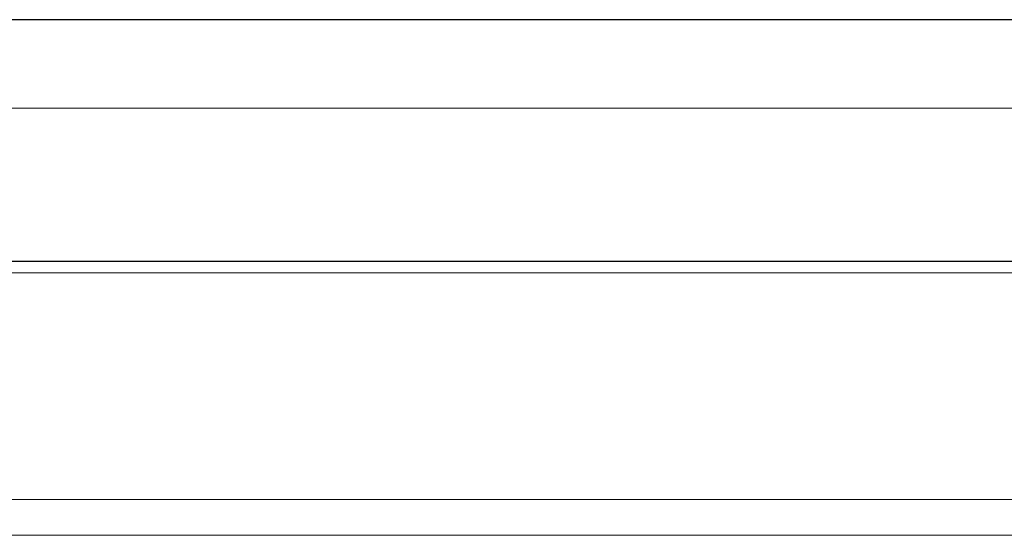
# Model space of a CAD drawing. Header units: millimetres. Extents: x 8 to 717, y 12 to 440.
# Tile 148 of 159: x 418 to 443, y 400 to 413. Entities that reach past the tile are written whole.
import ezdxf

# ---------------------------------------------------------------- set-up
doc = ezdxf.new("R2010")
doc.units = ezdxf.units.MM

msp = doc.modelspace()

# ---------------------------------------------------------------- linework, layer by layer
at = {"color": 7, "linetype": 'Continuous', "lineweight": 30}
msp.add_line((466.505, 413.18), (398.12, 413.18), dxfattribs=at)
at = {"color": 252, "linetype": 'Continuous', "lineweight": 0}
msp.add_line((400.717, 410.939), (451.408, 410.939), dxfattribs=at)
at = {"color": 7, "linetype": 'Continuous', "lineweight": 30, "flags": 128}
msp.add_lwpolyline([(466.505, 407.052), (455.324, 407.052), (424.132, 407.052), (408.536, 407.052), (404.638, 407.052), (402.94, 407.052), (401.85, 407.052), (401.286, 407.051), (400.889, 407.051), (400.718, 407.052)], dxfattribs=at)
at = {"color": 252, "linetype": 'Continuous', "lineweight": 0, "flags": 128}
for points in [[(400.717, 406.763), (403.011, 406.763), (411.13, 406.763), (455.43, 406.763), (466.505, 406.763)], [(400.717, 401.012), (403.132, 401.012), (411.131, 401.012), (455.43, 401.012), (466.505, 401.012)]]:
    msp.add_lwpolyline(points, dxfattribs=at)
at = {"color": 252, "linetype": 'Continuous', "lineweight": 0}
msp.add_open_spline([(400.718, 400.104), (401.472, 400.104), (402.979, 400.104), (417.054, 400.106), (436.658, 400.104), (457.08, 400.104), (464.934, 400.104), (466.505, 400.104)], degree=3, knots=[0, 0, 0, 0, 0.034377, 0.068754, 0.641829, 0.928366, 1, 1, 1, 1], dxfattribs=at)

doc.saveas('drawing.dxf')
